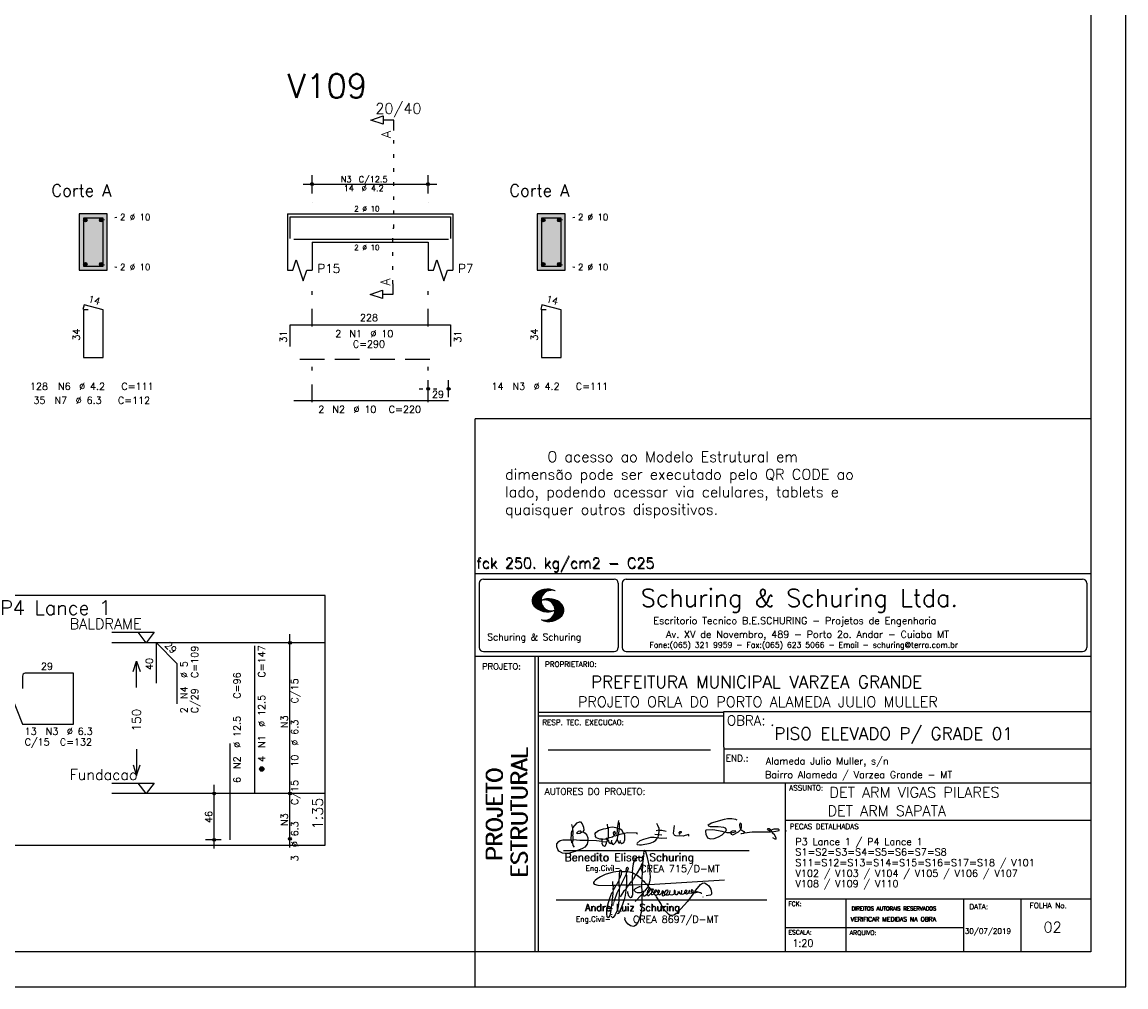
# Model space of a CAD drawing. Extents: x 0 to 84.1, y 0 to 59.4.
# Tile 5 of 7: x 52.7 to 84.1, y 0 to 27.4. Entities that reach past the tile are written whole.
import ezdxf

# ---------------------------------------------------------------- set-up
doc = ezdxf.new("R2010")
doc.units = 0
doc.header["$MEASUREMENT"] = 0
for name, pattern in [('ESTILO_TQS_0001', [1, 0.7, -0.3]), ('ESTILO_TQS_0002', [0.4, 0.1, -0.3]), ('ESTILO_TQS_0003', [1.5, 0.5, -0.4, 0.1, -0.5])]:
    doc.linetypes.add(name, pattern=pattern)
doc.layers.get('0').update_dxf_attribs({"linetype": 'CONTINUOUS'})
for name, color, linetype in [('1', 1, 'CONTINUOUS'), ('2', 2, 'CONTINUOUS'), ('3', 3, 'CONTINUOUS'), ('4', 4, 'CONTINUOUS'), ('6', 6, 'CONTINUOUS'), ('7', 7, 'CONTINUOUS'), ('9', 9, 'CONTINUOUS')]:
    doc.layers.add(name, color=color, linetype=linetype)
doc.styles.get("Standard").update_dxf_attribs({"font": 'ROMANS.SHX'})

# ---------------------------------------------------------------- blocks, each defined once
blk = doc.blocks.new('assinaturabenedito')
at = {"color": 162}
for points in [[(80.21, 160.29), (79.88, 160.45), (79.72, 161.68), (80.29, 161.77), (80.46, 162.01), (80.54, 163.49), (80.37, 163.74), (80.54, 164.8), (80.46, 166.12), (80.29, 166.36), (80.37, 167.51), (82.43, 169.81), (83.41, 170.39), (83.9, 170.39), (84.81, 169.48), (85.38, 167.84), (85.46, 166.36), (85.13, 165.71), (86.12, 164.97), (86.94, 163.98), (87.35, 162.83), (87.43, 161.68), (87.19, 161.52), (83.66, 161.52), (80.46, 161.77)], [(80.46, 167.68), (80.21, 167.84), (79.88, 169.07)], [(94.32, 162.18), (93.09, 162.18), (91.53, 162.83), (91.12, 163.41), (90.96, 164.8), (91.29, 165.38), (92.52, 166.2), (94.82, 167.1), (97.03, 167.43), (97.11, 162.92)], [(96.95, 167.51), (96.79, 169.24)], [(101.46, 167.43), (99.17, 167.76), (97.11, 167.51)], [(101.55, 163.82), (102.04, 164.31), (102.28, 166.78), (102.28, 167.1), (101.55, 167.19), (101.46, 167.51), (101.96, 170.06), (102.28, 169.81), (102.28, 167.27)], [(101.96, 170.06), (102.04, 170.96)], [(120.99, 164.31), (121.24, 166.12), (121.16, 167.19), (120.66, 168.66), (120.09, 169.57)], [(135.35, 163.57), (135.27, 164.23), (135.11, 164.31), (132.64, 163.57), (129.12, 163.74), (128.62, 163.9), (128.3, 164.15), (128.05, 164.89), (128.46, 168.66)], [(155.13, 165.22), (153.4, 165.22), (152.58, 165.54), (153.16, 166.78), (152.67, 167.35), (151.85, 167.68), (149.14, 168.01), (145.61, 168.01), (144.71, 168.34), (144.46, 168.91), (146.1, 169.9), (152.17, 171.62), (153.65, 171.87), (155.7, 171.87), (157.43, 171.62), (158.08, 171.29)], [(159.89, 166.69), (159.89, 167.1), (160.22, 167.51), (160.22, 168.91), (160.05, 169.48), (159.56, 169.65), (159.23, 168.99), (159.23, 168.42), (159.56, 167.27), (159.8, 167.19)], [(79.55, 161.85), (79.72, 164.8), (79.88, 165.87), (80.21, 166.28)], [(84.48, 165.54), (84.15, 165.87), (83.57, 165.87), (82.84, 165.71), (82.1, 165.05), (82.59, 164.8), (83.57, 164.97), (84.48, 165.54)], [(84.48, 165.54), (85.05, 165.63)], [(94.08, 161.03), (94.32, 162.18), (95.88, 162.34), (96.21, 162.59), (96.95, 162.67)], [(96.87, 161.77), (96.54, 161.77), (95.88, 162.26)], [(98.59, 160.54), (98.1, 159.96), (97.61, 160.37), (97.36, 161.44), (96.87, 161.6), (97.03, 162.75), (99.08, 163.33), (99.9, 163.9), (100.48, 163.74), (101.3, 164.07), (101.55, 163.9), (101.38, 162.01)], [(98.59, 160.54), (99.17, 159.71), (99.58, 159.63), (100.56, 160.62), (101.38, 161.93), (102.12, 160.29), (102.69, 160.78), (103.6, 160.12), (104.42, 160.54), (104.99, 161.85), (104.99, 163.9), (104.66, 164.97), (106.3, 165.3), (110.57, 165.22), (110.74, 164.97), (110.49, 164.56)], [(99.9, 163.9), (100.48, 164.8), (100.4, 165.63), (99.9, 165.79), (99.49, 165.22), (99.58, 164.23), (99.82, 164.15)], [(101.3, 164.07), (101.55, 167.1)], [(102.04, 164.31), (104.58, 164.97)], [(104.34, 164.97), (103.51, 166.36), (102.69, 166.94), (102.37, 166.94)], [(110.74, 160.29), (110.57, 159.96), (110.74, 159.63), (111.88, 159.39), (112.87, 159.39), (116.89, 160.21), (118.53, 160.86), (119.68, 161.6), (120.5, 162.83)], [(110.74, 160.29), (112.29, 161.44), (113.94, 162.18), (117.22, 163.08), (118.86, 163.16), (122.22, 162.59), (124.85, 162.83)], [(120.83, 164.15), (119.19, 164.39)], [(121.16, 166.36), (119.76, 166.04)], [(120.83, 164.15), (120.58, 163)], [(120.83, 164.15), (121.07, 164.31), (122.47, 164.23)], [(121.24, 166.2), (121.48, 166.36), (122.55, 166.36), (124.6, 165.87)], [(130.84, 164.8), (130.76, 165.22), (131.25, 165.79), (131.58, 165.71), (131.66, 165.3), (131.41, 164.97), (130.84, 164.8)], [(130.84, 164.8), (130.76, 164.48), (130.92, 164.23)], [(152.26, 165.38), (152.17, 165.54), (151.11, 165.79), (146.68, 166.53), (143.56, 166.36), (143.23, 166.2), (143.15, 165.79), (143.31, 164.56), (144.13, 162.83), (145.61, 162.26), (147.25, 162.51), (149.38, 163.33), (151.02, 164.23), (152.26, 165.38)], [(152.26, 165.38), (152.5, 165.54)], [(155.21, 165.05), (155.13, 165.3), (155.37, 165.71), (156.03, 166.04), (157.26, 166.2), (157.43, 165.87), (157.18, 165.54), (156.6, 165.3), (155.21, 165.05)], [(155.21, 165.05), (155.29, 164.48), (156.19, 164.23), (158.82, 165.63), (159.89, 166.69), (161.36, 165.79), (161.61, 165.3), (161.61, 165.13), (161.12, 164.89), (160.3, 164.64), (159.97, 164.72)], [(161.61, 165.13), (165.22, 165.63), (174, 165.63), (174.41, 165.71), (174.49, 166.28)], [(176.63, 162.1), (176.63, 162.75), (175.81, 164.15), (174.99, 164.97), (174.82, 165.63), (177.36, 166.04), (178.02, 166.28), (178.02, 166.53), (177.78, 166.86), (177.36, 166.94), (175.56, 166.94), (174.66, 166.61), (174.49, 166.36), (173.02, 166.2), (172.61, 166.69), (172.93, 167.19), (173.34, 167.19), (173.75, 166.86), (173.84, 166.45)], [(173.59, 165.63), (173.59, 166.12)], [(174.82, 165.63), (174.58, 165.71)], [(176.63, 162.1), (176.13, 162.1), (175.07, 162.75)], [(181.55, 165.95), (181.47, 166.12)], [(87.43, 161.36), (87.1, 159.8), (86.04, 158.4), (84.97, 157.66), (81.44, 156.27), (78.16, 155.28), (76.68, 155.28), (75.37, 155.53), (73.73, 156.51), (73.15, 157.25), (72.66, 158.56), (72.74, 159.96), (73.65, 161.11), (74.38, 161.52), (75.53, 161.77), (79.64, 161.77)], [(80.21, 160.29), (80.46, 161.6)], [(80.21, 160.29), (80.37, 159.22), (80.87, 158.32)], [(94.08, 161.03), (91.53, 161.36), (87.43, 161.52)], [(94.08, 161.03), (94.08, 160.86)], [(96.29, 160.7), (94.24, 160.86), (94.08, 160.21), (94.57, 159.14), (95.39, 158.89), (95.8, 159.22), (96.29, 160.29), (96.29, 160.7)], [(96.29, 160.7), (96.87, 161.52)], [(98.59, 160.54), (98.76, 161.6)], [(102.78, 160.78), (102.86, 161.52)], [(176.63, 162.1), (176.63, 162.1)]]:
    blk.add_lwpolyline(points, dxfattribs=at)
blk = doc.blocks.new('assinaturanadre')
at = {"color": 162}
for points in [[(-225.87, 15.1), (-225.95, 13.46), (-226.28, 11.98), (-226.61, 11.73), (-227.59, 9.51), (-230.47, 4.42), (-229.32, 3.44), (-229.07, 3.44), (-227.43, 1.88), (-226.69, 1.63), (-226.61, 0.81), (-226.86, -2.47), (-226.77, -7.81), (-226.53, -8.71), (-226.86, -9.37), (-226.61, -10.68), (-226.69, -17.25), (-227.1, -21.27), (-227.76, -23.82), (-228.83, -27.19), (-229.56, -28.58), (-230.71, -29.9), (-231.53, -30.47), (-232.52, -30.72), (-234.41, -30.31), (-235.88, -29.24), (-237.44, -27.27), (-238.1, -25.79)], [(-225.3, 18.87), (-225.71, 15.34), (-225.87, 15.1), (-226.28, 15.26), (-226.36, 15.59), (-227.18, 16), (-229.07, 16), (-230.71, 15.18), (-231.94, 13.7), (-232.6, 11.73), (-233.01, 8.69), (-233.17, 5.9), (-233.01, 5.41), (-233.26, 2.62), (-233.26, 1.06), (-233.09, 0.65), (-233.34, -0.09), (-233.17, -0.67), (-233.17, -2.55), (-233.67, -2.8), (-235.23, -2.8), (-235.14, -2.23), (-233.42, -0.17)], [(-225.3, 18.87), (-225.46, 18.87), (-225.54, 18.46)], [(-225.3, 18.87), (-225.22, 19.04)], [(-221.69, -2.31), (-221.03, 0.57), (-220.87, 2.86), (-221.52, 9.6), (-222.84, 15.92), (-223.98, 19.86), (-224.56, 20.6), (-224.89, 20.68), (-225.22, 20.19), (-225.22, 19.53)], [(-237.2, 6.72), (-237.03, 8.78), (-236.78, 9.27), (-236.46, 9.43), (-236.13, 9.27), (-235.96, 8.53), (-236.29, 7.05), (-236.62, 6.39), (-236.87, 6.31)], [(-226.28, 11.98), (-226.12, 11.9), (-226.12, 10.83), (-226.69, 1.71)], [(-240.48, 6.64), (-245.98, 6.07), (-251.39, 4.42), (-254.59, 2.95), (-256.81, 1.55), (-258.37, 0.4), (-259.02, -0.26), (-259.43, -1.08), (-259.35, -1.49), (-258.86, -2.06), (-256.4, -2.8), (-246.55, -3.05), (-246.22, -2.8), (-246.39, -0.34)], [(-242.2, 0.15), (-243.19, -1.16), (-244.01, -2.97), (-246.22, -2.97)], [(-237.2, 6.72), (-236.95, 6.23), (-237.2, 4.67), (-237.61, 4.26), (-241.05, -2.97), (-241.95, -3.05), (-242.12, 0.81), (-241.95, 1.47), (-241.46, 1.88), (-240.4, 4.59), (-240.23, 6.56), (-237.36, 6.56), (-237.2, 6.72)], [(-241.87, 6.48), (-242.12, 4.51), (-242.04, 1.47)], [(-240.48, 6.64), (-240.48, 6.97), (-241.05, 7.38), (-241.63, 7.22), (-241.79, 6.64)], [(-237.28, 4.51), (-237.03, 4.1), (-237.11, -2.72), (-237.36, -2.88), (-240.89, -2.88)], [(-240.48, 6.64), (-240.31, 6.64)], [(-236.54, 6.48), (-234.98, 6.31), (-233.26, 5.82)], [(-233.01, 5.41), (-232.68, 5.49), (-230.63, 4.34), (-232.35, 1.55), (-233.01, 0.89)], [(-230.47, 4.42), (-230.47, 4.42)], [(-226.61, 0.81), (-226.36, 0.81), (-225.22, -0.17), (-224.97, -0.67), (-223.74, -1.9), (-223.66, -2.39), (-226.77, -2.55)], [(-221.69, -2.31), (-170.73, 0.81)], [(-246.14, -3.05), (-246.22, -5.76), (-246.06, -6), (-246.39, -7.4), (-246.3, -8.47), (-246.88, -14.54), (-247.62, -19.96), (-248.44, -23.33), (-249.18, -24.72), (-249.5, -24.89), (-250.08, -24.31), (-250.41, -21.93), (-250.41, -19.88), (-250, -16.76), (-248.44, -11.5), (-246.88, -7.97), (-246.47, -7.65)], [(-241.87, -4.11), (-242.12, -5.76), (-241.95, -6), (-241.95, -7.73), (-242.2, -13.15), (-242.78, -17.42), (-243.43, -19.96), (-244.74, -22.83), (-246.14, -24.72), (-246.47, -24.89), (-246.8, -24.72), (-247.21, -23.66)], [(-244.33, -3.05), (-245.32, -5.02), (-245.98, -5.84)], [(-242.12, -5.67), (-242.45, -6), (-243.51, -8.3), (-245.65, -13.97)], [(-242.04, -2.88), (-243.92, -2.97)], [(-237.11, -2.97), (-237.28, -3.87), (-237.28, -4.53), (-237.11, -4.69), (-237.61, -5.76), (-237.44, -6.25), (-238.02, -9.78), (-238.59, -12.57), (-239.66, -15.94), (-241.79, -20.78), (-242.61, -21.85), (-243.27, -22.1)], [(-241.13, -2.97), (-241.54, -3.95), (-241.87, -4.11), (-241.95, -3.13)], [(-237.61, -5.76), (-239, -7.15), (-241.38, -10.6)], [(-235.31, -2.64), (-235.8, -2.97), (-237.11, -2.88)], [(-235.88, -2.97), (-236.13, -3.62), (-237.03, -4.61)], [(-233.09, -2.8), (-233.01, -9.29), (-233.17, -9.94), (-233.91, -11.18), (-234.32, -11.26), (-234.9, -11.01), (-235.39, -10.27), (-236.13, -8.06), (-236.21, -7.15)], [(-226.86, -2.55), (-233.17, -2.72)], [(-226.77, -7.56), (-227.84, -7.89), (-229.65, -7.89), (-230.71, -7.48), (-231.7, -6.66), (-231.78, -6), (-230.96, -5.1), (-228.25, -3.79), (-227.68, -3.79)], [(-222.43, -3.29), (-222.43, -3.7), (-224.97, -6.82), (-226.61, -7.4)], [(-225.05, -6.91), (-226.04, -8.55), (-225.87, -8.79), (-225.95, -9.7), (-225.54, -10.03), (-224.97, -10.03), (-223.16, -8.96)], [(-221.69, -2.31), (-223.57, -2.39)], [(-221.36, -4.85), (-222.18, -5.35), (-222.34, -6.09), (-222.75, -6.66), (-223.08, -7.97), (-223.08, -8.88), (-222.67, -9.78), (-222.34, -9.86), (-222.01, -9.78), (-220.54, -8.47)], [(-221.19, -5.1), (-221.28, -6.09), (-221.6, -6.74), (-222.43, -8.06), (-222.92, -8.38)], [(-221.85, -2.39), (-222.43, -3.29), (-222.84, -2.88), (-222.84, -2.55)], [(-222.43, -3.7), (-221.44, -4.36), (-221.36, -4.94), (-220.78, -5.18), (-220.29, -5.92), (-219.96, -6), (-219.47, -5.35), (-219.14, -5.26), (-218.98, -5.51), (-219.39, -6.5), (-219.96, -6.99), (-220.21, -7.56), (-220.46, -8.47), (-220.05, -9.04), (-219.55, -9.12), (-218.4, -8.55), (-217.91, -9.37), (-217.34, -9.7), (-216.02, -9.12), (-215.7, -8.71), (-215.04, -9.04), (-214.3, -9.04), (-212.99, -7.81), (-212.91, -7.07), (-212.66, -6.58), (-212.41, -6.58), (-212.17, -6.91), (-212.33, -7.81), (-212.58, -8.14), (-212.99, -7.97)], [(-219.96, -6), (-219.8, -6.74)], [(-219.8, -6.82), (-219.88, -7.07)], [(-219.8, -6.91), (-218.57, -7.89), (-218.32, -7.73), (-217.58, -6.17), (-217.26, -5.84), (-216.93, -6), (-216.85, -6.82), (-217.58, -7.81), (-218.4, -8.22), (-218.49, -7.97)], [(-190.51, -6.82), (-189.52, -7.32), (-189.77, -7.81), (-190.42, -8.06), (-191.57, -7.97), (-195.76, -13.72), (-200.19, -18.89), (-203.31, -21.93), (-205.03, -23), (-206.1, -23.33), (-207.49, -23.25), (-208.48, -22.67), (-210.94, -20.21), (-212.58, -17.66), (-213.81, -15.2), (-216.85, -10.6), (-217.17, -9.78)], [(-215.53, -8.3), (-215.86, -7.73), (-215.86, -6.82), (-215.45, -6), (-215.2, -6), (-214.96, -6.33), (-214.88, -7.23), (-215.53, -8.3)], [(-212.66, -8.14), (-212.99, -9.37), (-212.91, -9.78), (-212.25, -10.03), (-211.18, -9.53), (-210.94, -9.29), (-211.27, -8.63), (-211.27, -8.06), (-210.86, -7.23), (-210.03, -6.09), (-209.3, -6), (-209.05, -7.15), (-209.54, -8.14), (-210.36, -9.12), (-210.2, -9.37), (-208.72, -9.21), (-207.9, -8.63), (-207.41, -6.82), (-207.49, -6.41)], [(-212.66, -6.58), (-212.91, -6.33)], [(-204.54, -8.14), (-204.04, -7.81), (-203.96, -6.99), (-204.37, -6.41), (-204.78, -6.41), (-204.87, -7.73), (-204.54, -8.14)], [(-202.24, -7.15), (-202.08, -8.06), (-202.98, -9.29), (-203.47, -9.29), (-204.45, -8.63)], [(-201.42, -7.07), (-201.5, -7.48), (-201.25, -8.22), (-200.6, -8.71), (-200.02, -8.71)], [(-201.09, -6.5), (-201.09, -6.5)], [(-196.33, -7.48), (-197.23, -8.3), (-198.14, -8.71), (-199.2, -9.04), (-199.78, -8.96), (-199.94, -8.63), (-199.53, -7.07), (-199.53, -6.25)], [(-196.33, -7.48), (-196.09, -6.82), (-196.17, -6.41), (-196.99, -6.17), (-197.56, -6.82), (-197.73, -7.32), (-197.73, -7.81), (-197.48, -8.22)], [(-194.77, -7.23), (-194.28, -6.74), (-194.28, -6.41), (-194.77, -6.74), (-194.77, -7.23)], [(-194.77, -7.23), (-194.77, -7.97), (-194.61, -8.06), (-193.13, -8.14), (-192.15, -7.81), (-191.74, -7.97)], [(-192.06, -7.73), (-191.74, -7.07), (-191.98, -6.5), (-192.64, -6), (-193.13, -6), (-193.3, -7.07), (-192.64, -7.81)], [(-190.51, -6.82), (-191.33, -7.89)], [(-190.51, -6.82), (-190.18, -6.17), (-187.06, -2.39), (-185.58, -1.41), (-184.35, -1.24), (-182.46, -2.23), (-181.32, -3.21), (-179.92, -5.59), (-179.43, -7.65), (-179.59, -8.79), (-180.25, -9.62), (-183.04, -10.03)], [(-189.44, -7.23), (-189.11, -6.99), (-188.78, -7.32)], [(-189.44, -7.23), (-189.19, -7.56), (-188.7, -7.4), (-187.39, -7.81), (-186.73, -7.81), (-186.48, -8.14), (-186.07, -8.22)], [(-245.81, -14.54), (-245.89, -15.03)], [(-226.86, -9.29), (-231.21, -13.8)], [(-226.04, -8.47), (-226.45, -8.63)], [(-218.4, -8.22), (-218.4, -8.47)], [(-215.53, -8.3), (-215.53, -8.63)], [(-210.36, -9.12), (-210.86, -9.21)], [(-204.54, -8.14), (-204.54, -8.55), (-205.28, -9.12), (-206.26, -9.45), (-207.49, -9.29), (-207.9, -8.79)], [(-194.77, -7.89), (-195.84, -8.71), (-196.5, -8.79), (-197.15, -8.38)], [(-185.42, -10.77), (-185.17, -10.77)], [(-247.29, -22.34), (-247.29, -22.92)], [(-246.8, -18.57), (-246.88, -19.06)], [(-246.39, -16.43), (-246.39, -16.84)], [(-246.06, -15.36), (-246.22, -16.1)], [(-238.43, -24.64), (-238.43, -24.81)], [(-238.26, -25.22), (-238.18, -25.46)]]:
    blk.add_lwpolyline(points, dxfattribs=at)

msp = doc.modelspace()

# ---------------------------------------------------------------- linework, layer by layer
at = {"layer": '1', "linetype": 'ESTILO_TQS_0002'}
for p, q in [((63.285, 21.571), (63.285, 24.341)), ((54.965, 21.796), (55.41, 21.881)), ((67.985, 21.796), (68.43, 21.881)), ((63.26, 19.986), (63.26, 21.571)), ((63.26, 21.571), (63.285, 21.571)), ((54.965, 20.546), (55.41, 20.461)), ((67.985, 20.546), (68.43, 20.461)), ((64.01, 17.001), (65.09, 17.001))]:
    msp.add_line(p, q, dxfattribs=at)
at = {"layer": '1', "linetype": 'ESTILO_TQS_0001'}
msp.add_line((60.61, 17.846), (64.61, 17.846), dxfattribs=at)
at = {"layer": '1', "linetype": 'Continuous'}
for points in [[(48.505, 4.03), (61.33, 4.03), (61.33, 11.13), (48.505, 11.13), (48.505, 4.03)], [(55.27, 10.08), (56.47, 10.08), (56.245, 9.78), (56.02, 10.08)], [(61.33, 9.78), (55.27, 9.78)], [(55.27, 5.795), (56.47, 5.795), (56.245, 5.495), (56.02, 5.795)], [(61.33, 5.495), (55.27, 5.495)]]:
    msp.add_lwpolyline(points, dxfattribs=at)
for centre in [(54.515, 21.796), (54.965, 21.796), (67.535, 21.796), (67.985, 21.796), (54.515, 20.546), (54.965, 20.546), (67.535, 20.546), (67.985, 20.546)]:
    msp.add_circle(centre, 0.05, dxfattribs=at)
at = {"layer": '2', "linetype": 'Continuous'}
for p, q in [((84.1, 0), (84.1, 59.4)), ((60.96, 22.551), (60.96, 23.071)), ((64.26, 22.551), (64.26, 23.071)), ((60.71, 22.821), (64.51, 22.821)), ((60.96, 22.301), (60.96, 22.301)), ((64.26, 22.301), (64.26, 22.301)), ((55.14, 21.971), (54.34, 21.971)), ((54.34, 21.971), (54.34, 20.371)), ((55.14, 20.371), (55.14, 21.971)), ((60.26, 21.971), (60.26, 21.171)), ((60.26, 21.971), (60.96, 21.971)), ((60.96, 21.971), (64.26, 21.971)), ((64.26, 21.971), (64.96, 21.971)), ((64.96, 21.971), (64.96, 21.171)), ((68.16, 21.971), (67.36, 21.971)), ((67.36, 21.971), (67.36, 20.371)), ((68.16, 20.371), (68.16, 21.971)), ((60.26, 21.171), (60.26, 20.371)), ((60.96, 21.171), (64.26, 21.171)), ((60.96, 21.171), (60.96, 20.371)), ((64.26, 21.171), (64.26, 20.371)), ((64.96, 21.171), (64.96, 20.371)), ((54.34, 20.371), (55.14, 20.371)), ((67.36, 20.371), (68.16, 20.371)), ((64.26, 16.761), (64.26, 17.251)), ((64.84, 16.761), (64.84, 17.251)), ((64.26, 16.661), (64.26, 16.661)), ((64.84, 16.661), (64.84, 16.661)), ((65.6, 1), (65.6, 16.152)), ((83.1, 16.152), (65.6, 16.152)), ((65.6, 11.755), (83.1, 11.755)), ((65.6, 1), (65.6, 11.755)), ((65.716, 11.477), (65.716, 9.648)), ((65.832, 11.594), (69.549, 11.594)), ((67.222, 10.958), (67.564, 11.3)), ((67.224, 10.946), (67.581, 11.303)), ((67.227, 10.934), (67.596, 11.304)), ((67.229, 10.922), (67.612, 11.306)), ((67.232, 10.911), (67.627, 11.306)), ((67.236, 10.901), (67.642, 11.307)), ((67.24, 10.891), (67.656, 11.307)), ((67.244, 10.88), (67.669, 11.306)), ((67.609, 11.231), (67.683, 11.306)), ((67.638, 11.247), (67.696, 11.304)), ((67.663, 11.257), (67.708, 11.303)), ((67.682, 11.262), (67.721, 11.301)), ((67.702, 11.269), (67.733, 11.299)), ((69.665, 11.477), (69.665, 9.648)), ((69.779, 11.477), (69.779, 9.648)), ((69.895, 11.594), (82.868, 11.594)), ((82.984, 11.477), (82.984, 9.648)), ((67.222, 10.972), (67.546, 11.296)), ((67.222, 10.986), (67.528, 11.292)), ((67.222, 11), (67.508, 11.286)), ((67.224, 11.017), (67.488, 11.281)), ((67.227, 11.033), (67.465, 11.272)), ((67.232, 11.053), (67.439, 11.26)), ((67.239, 11.074), (67.411, 11.245)), ((67.249, 10.871), (67.521, 11.143)), ((67.253, 11.102), (67.374, 11.223)), ((67.254, 10.862), (67.502, 11.111)), ((67.259, 10.853), (67.492, 11.086)), ((67.264, 10.844), (67.484, 11.064)), ((67.271, 10.837), (67.48, 11.046)), ((67.277, 10.829), (67.476, 11.028)), ((67.284, 10.822), (67.474, 11.012)), ((67.291, 10.814), (67.473, 10.997)), ((67.531, 10.999), (67.546, 11.013)), ((67.549, 11.002), (67.565, 11.018)), ((67.563, 11.002), (67.585, 11.024)), ((67.578, 11.002), (67.602, 11.027)), ((67.592, 11.003), (67.619, 11.03)), ((67.605, 11.001), (67.635, 11.032)), ((67.617, 11), (67.652, 11.034)), ((67.63, 10.998), (67.666, 11.034)), ((67.641, 10.995), (67.681, 11.035)), ((67.652, 10.992), (67.696, 11.035)), ((67.664, 10.99), (67.709, 11.035)), ((67.675, 10.986), (67.723, 11.035)), ((67.684, 10.982), (67.736, 11.034)), ((67.694, 10.978), (67.748, 11.032)), ((67.705, 10.974), (67.762, 11.031)), ((67.714, 10.969), (67.774, 11.029)), ((67.718, 11.27), (67.745, 11.297)), ((67.722, 10.963), (67.785, 11.026)), ((67.732, 10.959), (67.798, 11.024)), ((67.734, 11.272), (67.757, 11.295)), ((67.74, 10.953), (67.809, 11.021)), ((67.749, 10.948), (67.82, 11.018)), ((67.75, 11.274), (67.769, 11.292)), ((67.756, 10.941), (67.831, 11.015)), ((67.765, 10.935), (67.842, 11.012)), ((67.772, 10.928), (67.852, 11.008)), ((67.78, 10.922), (67.863, 11.005)), ((67.786, 10.914), (67.873, 11.001)), ((67.794, 10.908), (67.883, 10.997)), ((67.8, 10.899), (67.893, 10.992)), ((67.807, 10.892), (67.902, 10.988)), ((67.297, 10.807), (67.47, 10.981)), ((67.305, 10.8), (67.473, 10.969)), ((67.312, 10.793), (67.474, 10.955)), ((67.319, 10.786), (67.475, 10.942)), ((67.327, 10.78), (67.478, 10.931)), ((67.334, 10.773), (67.48, 10.919)), ((67.342, 10.767), (67.483, 10.907)), ((67.35, 10.761), (67.486, 10.896)), ((67.358, 10.755), (67.49, 10.886)), ((67.367, 10.749), (67.493, 10.876)), ((67.375, 10.743), (67.497, 10.865)), ((67.383, 10.737), (67.502, 10.856)), ((67.392, 10.732), (67.507, 10.847)), ((67.401, 10.727), (67.512, 10.838)), ((67.41, 10.721), (67.517, 10.829)), ((67.419, 10.717), (67.523, 10.82)), ((67.429, 10.712), (67.529, 10.812)), ((67.438, 10.707), (67.535, 10.804)), ((67.448, 10.703), (67.541, 10.796)), ((67.458, 10.699), (67.548, 10.789)), ((67.468, 10.695), (67.555, 10.781)), ((67.478, 10.69), (67.562, 10.774)), ((67.488, 10.687), (67.569, 10.767)), ((67.499, 10.683), (67.576, 10.761)), ((67.51, 10.68), (67.584, 10.755)), ((67.521, 10.677), (67.592, 10.748)), ((67.532, 10.674), (67.6, 10.742)), ((67.544, 10.671), (67.609, 10.737)), ((67.555, 10.669), (67.618, 10.732)), ((67.567, 10.667), (67.627, 10.727)), ((67.58, 10.665), (67.636, 10.722)), ((67.592, 10.663), (67.646, 10.718)), ((67.605, 10.662), (67.656, 10.713)), ((67.618, 10.661), (67.666, 10.709)), ((67.632, 10.66), (67.677, 10.706)), ((67.645, 10.66), (67.688, 10.703)), ((67.66, 10.66), (67.699, 10.7)), ((67.671, 10.389), (68.096, 10.814)), ((67.674, 10.661), (67.711, 10.697)), ((67.685, 10.389), (68.101, 10.805)), ((67.691, 10.662), (67.724, 10.695)), ((67.699, 10.389), (68.105, 10.795)), ((67.708, 10.664), (67.738, 10.693)), ((67.714, 10.389), (68.108, 10.783)), ((67.725, 10.666), (67.751, 10.691)), ((67.729, 10.39), (68.111, 10.772)), ((67.742, 10.669), (67.766, 10.693)), ((67.744, 10.391), (68.114, 10.761)), ((67.76, 10.673), (67.78, 10.693)), ((67.761, 10.394), (68.116, 10.749)), ((67.777, 10.396), (68.117, 10.736)), ((67.78, 10.678), (67.794, 10.692)), ((67.794, 10.692), (67.797, 10.694)), ((67.795, 10.4), (68.119, 10.724)), ((67.798, 10.683), (67.811, 10.696)), ((67.812, 10.883), (67.912, 10.984)), ((67.813, 10.404), (68.119, 10.709)), ((67.817, 10.69), (67.825, 10.698)), ((67.818, 10.875), (67.922, 10.979)), ((67.822, 10.554), (68.091, 10.823)), ((67.824, 10.867), (67.93, 10.973)), ((67.829, 10.858), (67.94, 10.969)), ((67.833, 10.696), (67.84, 10.702)), ((67.833, 10.409), (68.118, 10.695)), ((67.834, 10.848), (67.949, 10.963)), ((67.838, 10.839), (67.957, 10.958)), ((67.841, 10.587), (68.087, 10.833)), ((67.843, 10.83), (67.966, 10.952)), ((67.848, 10.818), (67.976, 10.945)), ((67.849, 10.609), (68.082, 10.842)), ((67.852, 10.807), (67.985, 10.939)), ((67.853, 10.416), (68.118, 10.68)), ((67.856, 10.795), (67.994, 10.932)), ((67.857, 10.631), (68.075, 10.849)), ((67.86, 10.781), (68.003, 10.924)), ((67.861, 10.649), (68.07, 10.859)), ((67.863, 10.769), (68.012, 10.918)), ((67.865, 10.754), (68.021, 10.909)), ((67.865, 10.668), (68.064, 10.866)), ((67.866, 10.74), (68.029, 10.903)), ((67.866, 10.683), (68.058, 10.874)), ((67.867, 10.698), (68.05, 10.881)), ((67.868, 10.726), (68.037, 10.895)), ((67.868, 10.712), (68.044, 10.888)), ((67.55, 10.41), (67.563, 10.422)), ((67.561, 10.407), (67.576, 10.421)), ((67.573, 10.404), (67.59, 10.421)), ((67.584, 10.401), (67.606, 10.423)), ((67.596, 10.398), (67.622, 10.425)), ((67.608, 10.396), (67.64, 10.428)), ((67.62, 10.394), (67.659, 10.433)), ((67.632, 10.392), (67.68, 10.44)), ((67.645, 10.391), (67.704, 10.45)), ((67.658, 10.39), (67.737, 10.469)), ((67.876, 10.425), (68.113, 10.662)), ((67.901, 10.435), (68.11, 10.644)), ((67.93, 10.45), (68.102, 10.622)), ((67.966, 10.472), (68.089, 10.595)), ((68.045, 10.537), (68.058, 10.549)), ((60.33, 5.245), (60.33, 10.03)), ((60.33, 9.78), (60.33, 9.78)), ((65.832, 9.532), (69.549, 9.532)), ((69.895, 9.532), (82.868, 9.532)), ((65.6, 9.4), (83.1, 9.4)), ((67.3, 5.8), (67.3, 9.4)), ((67.4, 5.8), (67.4, 9.4)), ((83.1, 9.4), (83.1, 1)), ((72.669, 7.8), (67.4, 7.8)), ((72.669, 7.7), (67.4, 7.7)), ((83.1, 7.815), (72.656, 7.815)), ((72.669, 6.816), (72.669, 7.815)), ((67.67, 6.739), (72.289, 6.739)), ((72.669, 6.816), (72.669, 5.8)), ((72.669, 6.765), (83.1, 6.765)), ((58.18, 3.93), (58.18, 5.745)), ((60.33, 3.959), (60.33, 5.745)), ((67.3, 1), (67.3, 5.8)), ((67.4, 1), (67.4, 5.8)), ((67.4, 5.8), (83.1, 5.8)), ((74.421, 4.8), (74.421, 5.8)), ((58.38, 5.495), (57.93, 5.495)), ((58.63, 5.495), (58.63, 5.495)), ((60.33, 5.495), (60.33, 5.495)), ((60.33, 5.495), (60.33, 5.495)), ((74.421, 1), (74.421, 4.8)), ((74.421, 4.742), (83.1, 4.742)), ((58.38, 4.18), (57.93, 4.18)), ((58.63, 4.18), (58.63, 4.18)), ((60.33, 4.209), (60.33, 4.209)), ((68.111, 3.88), (73.39, 3.88)), ((67.898, 2.48), (73.894, 2.48)), ((74.421, 2.506), (83.1, 2.506)), ((76.147, 1), (76.147, 2.506)), ((79.496, 1), (79.496, 2.506)), ((81.121, 1), (81.121, 2.506)), ((74.421, 1.692), (79.496, 1.692)), ((65.6, 0), (65.6, 1)), ((83.1, 1), (65.6, 1)), ((0, 0), (84.1, 0))]:
    msp.add_line(p, q, dxfattribs=at)
at = {"layer": '2', "linetype": 'ESTILO_TQS_0003'}
for p, q in [((60.96, 18.773), (60.96, 19.871)), ((64.26, 18.773), (64.26, 19.871)), ((60.96, 16.623), (60.96, 17.969)), ((64.26, 16.623), (64.26, 17.969))]:
    msp.add_line(p, q, dxfattribs=at)
at = {"layer": '2', "linetype": 'Continuous'}
for points in [[(83.1, 1), (2.5, 1), (2.5, 58.4), (83.1, 58.4), (83.1, 1)], [(63.285, 24.341), (63.285, 24.641), (62.985, 24.641), (62.985, 24.521), (62.635, 24.641), (62.985, 24.761), (62.985, 24.641)], [(60.26, 20.371), (60.41, 20.371), (60.51, 20.671), (60.71, 20.071), (60.81, 20.371), (60.96, 20.371)], [(64.26, 20.371), (64.41, 20.371), (64.51, 20.671), (64.71, 20.071), (64.81, 20.371), (64.96, 20.371)], [(63.26, 19.986), (63.26, 19.686), (62.96, 19.686), (62.96, 19.566), (62.61, 19.686), (62.96, 19.806), (62.96, 19.686)], [(55.87, 8.962), (55.97, 9.262), (56.07, 8.962)], [(55.97, 8.512), (55.97, 9.262)], [(55.97, 6.762), (55.97, 6.012)], [(55.87, 6.312), (55.97, 6.012), (56.07, 6.312)]]:
    msp.add_lwpolyline(points, dxfattribs=at)
for centre, radius in [((60.96, 22.821), 0.0416), ((60.96, 22.821), 0.0208), ((64.26, 22.821), 0.0416), ((64.26, 22.821), 0.0208), ((64.26, 17.001), 0.04), ((64.26, 17.001), 0.02), ((64.84, 17.001), 0.04), ((64.84, 17.001), 0.02), ((60.33, 9.78), 0.0416), ((60.33, 9.78), 0.0208), ((58.18, 5.495), 0.04), ((58.18, 5.495), 0.02), ((60.33, 5.495), 0.0416), ((60.33, 5.495), 0.0416), ((60.33, 5.495), 0.0208), ((60.33, 5.495), 0.0208), ((58.18, 4.18), 0.04), ((58.18, 4.18), 0.02), ((60.33, 4.209), 0.0416), ((60.33, 4.209), 0.0208)]:
    msp.add_circle(centre, radius, dxfattribs=at)
for centre, radius, start, end in [((65.832, 11.477), 0.117, 90, 180), ((67.648, 10.815), 0.492, 63.3933, 138.9091), ((69.549, 11.477), 0.117, 0, 90), ((69.895, 11.477), 0.117, 90, 180), ((82.868, 11.477), 0.117, 0, 90), ((67.465, 10.982), 0.244, 140.2294, 231.8951), ((67.763, 10.983), 0.291, 68.8515, 291.1485), ((67.692, 10.544), 0.492, 41.0909, 116.6067), ((67.577, 10.712), 0.291, 248.8515, 111.1485), ((67.648, 11.151), 0.492, 218.2298, 296.6067), ((67.875, 10.711), 0.244, 308.1049, 39.7706), ((67.692, 10.88), 0.492, 243.3933, 321.7702), ((65.832, 9.648), 0.117, 180, 270), ((69.549, 9.648), 0.117, 270, 0), ((69.895, 9.648), 0.117, 180, 270), ((82.868, 9.648), 0.117, 270, 0)]:
    msp.add_arc(centre, radius, start, end, dxfattribs=at)
at = {"layer": '3', "linetype": 'Continuous'}
for p, q in [((59.468, 6.186), (59.539, 6.256)), ((59.468, 6.203), (59.521, 6.256)), ((59.472, 6.172), (59.553, 6.253)), ((59.478, 6.16), (59.564, 6.247)), ((59.486, 6.15), (59.574, 6.239)), ((59.496, 6.142), (59.582, 6.229)), ((59.507, 6.136), (59.588, 6.217)), ((59.521, 6.133), (59.592, 6.203)), ((59.539, 6.133), (59.592, 6.186))]:
    msp.add_line(p, q, dxfattribs=at)
msp.add_circle((59.53, 6.194), 0.0625, dxfattribs=at)
at = {"layer": '4', "linetype": 'Continuous'}
for p, q in [((60.34, 21.271), (60.34, 21.891)), ((60.34, 21.891), (64.9, 21.891)), ((64.9, 21.891), (64.9, 21.271)), ((60.44, 21.251), (64.84, 21.251))]:
    msp.add_line(p, q, dxfattribs=at)
for points in [[(54.46, 21.851), (54.46, 20.491), (55.02, 20.491), (55.02, 21.851), (54.46, 21.851)], [(67.48, 21.851), (67.48, 20.491), (68.04, 20.491), (68.04, 21.851), (67.48, 21.851)]]:
    msp.add_lwpolyline(points, dxfattribs=at)
at = {"layer": '6', "linetype": 'Continuous'}
for p, q in [((54.478, 19.391), (54.443, 19.255)), ((54.6, 19.251), (54.46, 19.251)), ((54.46, 19.251), (54.46, 17.891)), ((55.02, 19.251), (54.478, 19.391)), ((55.02, 17.891), (55.02, 19.251)), ((67.498, 19.391), (67.463, 19.255)), ((67.62, 19.251), (67.48, 19.251)), ((67.48, 19.251), (67.48, 17.891)), ((68.04, 19.251), (67.498, 19.391)), ((68.04, 17.891), (68.04, 19.251)), ((60.34, 18.201), (60.34, 18.821)), ((60.34, 18.821), (64.9, 18.821)), ((64.9, 18.821), (64.9, 18.201)), ((54.46, 17.891), (55.02, 17.891)), ((67.48, 17.891), (68.04, 17.891)), ((60.44, 16.671), (64.84, 16.671)), ((56.534, 8.637), (56.534, 9.78)), ((56.534, 9.78), (57.12, 9.194)), ((59.33, 5.495), (59.33, 9.694)), ((57.12, 9.194), (57.12, 8.051)), ((52.727, 8.836), (52.727, 8.486)), ((54.178, 8.915), (52.806, 8.915)), ((54.178, 7.465), (54.178, 8.915)), ((52.227, 8.742), (52.727, 7.465)), ((52.727, 7.465), (54.178, 7.465)), ((58.63, 4.18), (58.63, 6.923))]:
    msp.add_line(p, q, dxfattribs=at)
msp.add_arc((52.806, 8.836), 0.0788, 90, 180, dxfattribs=at)
at = {"layer": '9', "linetype": 'Continuous'}
for points in [[(55.14, 20.371), (55.14, 21.971), (54.34, 21.971)], [(55.14, 20.371), (54.34, 21.971), (54.34, 20.371)], [(68.16, 20.371), (68.16, 21.971), (67.36, 21.971)], [(68.16, 20.371), (67.36, 21.971), (67.36, 20.371)], [(54.565, 21.796), (54.49, 21.839), (54.468, 21.813)], [(54.565, 21.796), (54.468, 21.813), (54.468, 21.779)], [(54.565, 21.796), (54.468, 21.779), (54.49, 21.753)], [(54.565, 21.796), (54.524, 21.845), (54.49, 21.839)], [(54.565, 21.796), (54.49, 21.753), (54.524, 21.747)], [(54.565, 21.796), (54.553, 21.828), (54.524, 21.845)], [(54.565, 21.796), (54.524, 21.747), (54.553, 21.764)], [(54.565, 21.796), (54.553, 21.764), (54.565, 21.796)], [(55.015, 21.796), (54.94, 21.839), (54.918, 21.813)], [(55.015, 21.796), (54.918, 21.813), (54.918, 21.779)], [(55.015, 21.796), (54.918, 21.779), (54.94, 21.753)], [(55.015, 21.796), (54.974, 21.845), (54.94, 21.839)], [(55.015, 21.796), (54.94, 21.753), (54.974, 21.747)], [(55.015, 21.796), (55.003, 21.828), (54.974, 21.845)], [(55.015, 21.796), (54.974, 21.747), (55.003, 21.764)], [(55.015, 21.796), (55.003, 21.764), (55.015, 21.796)], [(67.585, 21.796), (67.51, 21.839), (67.488, 21.813)], [(67.585, 21.796), (67.488, 21.813), (67.488, 21.779)], [(67.585, 21.796), (67.488, 21.779), (67.51, 21.753)], [(67.585, 21.796), (67.544, 21.845), (67.51, 21.839)], [(67.585, 21.796), (67.51, 21.753), (67.544, 21.747)], [(67.585, 21.796), (67.573, 21.828), (67.544, 21.845)], [(67.585, 21.796), (67.544, 21.747), (67.573, 21.764)], [(67.585, 21.796), (67.573, 21.764), (67.585, 21.796)], [(68.035, 21.796), (67.96, 21.839), (67.938, 21.813)], [(68.035, 21.796), (67.938, 21.813), (67.938, 21.779)], [(68.035, 21.796), (67.938, 21.779), (67.96, 21.753)], [(68.035, 21.796), (67.994, 21.845), (67.96, 21.839)], [(68.035, 21.796), (67.96, 21.753), (67.994, 21.747)], [(68.035, 21.796), (68.023, 21.828), (67.994, 21.845)], [(68.035, 21.796), (67.994, 21.747), (68.023, 21.764)], [(68.035, 21.796), (68.023, 21.764), (68.035, 21.796)], [(54.565, 20.546), (54.49, 20.589), (54.468, 20.563)], [(54.565, 20.546), (54.468, 20.563), (54.468, 20.529)], [(54.565, 20.546), (54.468, 20.529), (54.49, 20.503)], [(54.565, 20.546), (54.524, 20.595), (54.49, 20.589)], [(54.565, 20.546), (54.49, 20.503), (54.524, 20.497)], [(54.565, 20.546), (54.553, 20.578), (54.524, 20.595)], [(54.565, 20.546), (54.524, 20.497), (54.553, 20.514)], [(54.565, 20.546), (54.553, 20.514), (54.565, 20.546)], [(55.015, 20.546), (54.94, 20.589), (54.918, 20.563)], [(55.015, 20.546), (54.918, 20.563), (54.918, 20.529)], [(55.015, 20.546), (54.918, 20.529), (54.94, 20.503)], [(55.015, 20.546), (54.974, 20.595), (54.94, 20.589)], [(55.015, 20.546), (54.94, 20.503), (54.974, 20.497)], [(55.015, 20.546), (55.003, 20.578), (54.974, 20.595)], [(55.015, 20.546), (54.974, 20.497), (55.003, 20.514)], [(55.015, 20.546), (55.003, 20.514), (55.015, 20.546)], [(67.585, 20.546), (67.51, 20.589), (67.488, 20.563)], [(67.585, 20.546), (67.488, 20.563), (67.488, 20.529)], [(67.585, 20.546), (67.488, 20.529), (67.51, 20.503)], [(67.585, 20.546), (67.544, 20.595), (67.51, 20.589)], [(67.585, 20.546), (67.51, 20.503), (67.544, 20.497)], [(67.585, 20.546), (67.573, 20.578), (67.544, 20.595)], [(67.585, 20.546), (67.544, 20.497), (67.573, 20.514)], [(67.585, 20.546), (67.573, 20.514), (67.585, 20.546)], [(68.035, 20.546), (67.96, 20.589), (67.938, 20.563)], [(68.035, 20.546), (67.938, 20.563), (67.938, 20.529)], [(68.035, 20.546), (67.938, 20.529), (67.96, 20.503)], [(68.035, 20.546), (67.994, 20.595), (67.96, 20.589)], [(68.035, 20.546), (67.96, 20.503), (67.994, 20.497)], [(68.035, 20.546), (68.023, 20.578), (67.994, 20.595)], [(68.035, 20.546), (67.994, 20.497), (68.023, 20.514)], [(68.035, 20.546), (68.023, 20.514), (68.035, 20.546)], [(55.14, 20.371), (54.34, 20.371), (55.14, 20.371)], [(68.16, 20.371), (67.36, 20.371), (68.16, 20.371)]]:
    msp.add_solid(points, dxfattribs=at)

# ---------------------------------------------------------------- block references
at = {"xscale": 0.06, "yscale": 0.06, "zscale": 0.06}
msp.add_blockref('assinaturabenedito', (63.556, -5.529), dxfattribs=at)
at = {"linetype": 'Continuous', "xscale": 0.04200000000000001, "yscale": 0.04200000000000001, "zscale": 0.04200000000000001}
msp.add_blockref('assinaturanadre', (79.857, 3.009), dxfattribs=at)

# ---------------------------------------------------------------- texts
at = {"linetype": 'Continuous', "insert": (66.45, 15.221), "char_height": 0.3, "attachment_point": 1}
msp.add_mtext_dynamic_manual_height_columns('^IO acesso ao Modelo Estrutural em dimensão pode ser executado pelo QR CODE ao lado, podendo acessar via celulares, tablets e quaisquer outros dispositivos.', width=10.84065, gutter_width=1.5, heights=[3.742], dxfattribs=at)
at = {"layer": '1', "linetype": 'Continuous'}
for s, height, p in [('BALDRAME', 0.3, (54.07, 10.17)), ('PREFEITURA MUNICIPAL VARZEA GRANDE', 0.35, (68.889, 8.495)), ('PROJETO ORLA DO PORTO ALAMEDA JULIO MULLER', 0.3, (68.518, 7.953)), ('.', 0.3, (73.984, 7.424)), ('PISO ELEVADO P/ GRADE 01', 0.35, (74.104, 7.026)), ('Alameda Julio Muller, s/n', 0.2, (73.863, 6.323)), ('Fundacao', 0.3, (54.07, 5.885)), ('Bairro Alameda / Varzea Grande - MT', 0.2, (73.84, 5.93)), ('DET ARM VIGAS PILARES', 0.3, (75.672, 5.382)), ('DET ARM SAPATA', 0.3, (75.617, 4.856)), ('P3 Lance 1 / P4 Lance 1', 0.2, (74.703, 4.032)), ('S1=S2=S3=S4=S5=S6=S7=S8', 0.2, (74.703, 3.732)), ('S11=S12=S13=S14=S15=S16=S17=S18 / V101', 0.2, (74.703, 3.432)), ('V102 / V103 / V104 / V105 / V106 / V107', 0.2, (74.703, 3.132)), ('V108 / V109 / V110', 0.2, (74.703, 2.832)), ('30/07/2019', 0.15, (79.52, 1.513))]:
    msp.add_text(s, height=height, dxfattribs=at).set_placement(p)
at = {"layer": '1', "linetype": 'Continuous', "insert": (81.759, 1.849), "char_height": 0.3, "attachment_point": 1}
msp.add_mtext_dynamic_manual_height_columns('02', width=0.86139, gutter_width=1, heights=[0], dxfattribs=at)
at = {"layer": '2', "linetype": 'Continuous'}
for s, height, p in [('20/40', 0.3, (62.76, 24.821)), ('N3', 0.17, (61.777, 22.872)), ('C/12.5', 0.17, (62.287, 22.872)), ('Corte A', 0.34, (53.55, 22.471)), ('14', 0.17, (61.862, 22.617)), ('%%c 4.2', 0.17, (62.372, 22.617)), ('Corte A', 0.34, (66.57, 22.471)), ('2 %%c 10', 0.18, (55.5, 21.791)), ('2 %%c 10', 0.15, (62.16, 22.046)), ('2 %%c 10', 0.18, (68.52, 21.791)), ('2 %%c 10', 0.15, (62.16, 20.946)), ('2 %%c 10', 0.18, (55.5, 20.371)), ('P15', 0.25, (61.11, 20.296)), ('P7', 0.25, (65.11, 20.296)), ('2 %%c 10', 0.18, (68.52, 20.371)), ('228', 0.2, (62.32, 18.921)), ('2', 0.2, (61.62, 18.471)), ('N1', 0.2, (62.02, 18.471)), ('%%c 10', 0.2, (62.62, 18.471)), ('C=290', 0.2, (62.12, 18.171)), ('128', 0.2, (52.94, 16.971)), ('N6', 0.2, (53.74, 16.971)), ('%%c 4.2', 0.2, (54.34, 16.971)), ('C=111', 0.2, (55.54, 16.971)), ('14', 0.2, (66.06, 16.971)), ('N3', 0.2, (66.66, 16.971)), ('%%c 4.2', 0.2, (67.26, 16.971)), ('C=111', 0.2, (68.46, 16.971)), ('35', 0.2, (53.04, 16.571)), ('N7', 0.2, (53.64, 16.571)), ('%%c 6.3', 0.2, (54.24, 16.571)), ('C=112', 0.2, (55.44, 16.571)), ('29', 0.2, (64.37, 16.741)), ('2', 0.2, (61.14, 16.321)), ('N2', 0.2, (61.54, 16.321)), ('%%c 10', 0.2, (62.14, 16.321)), ('C=220', 0.2, (63.14, 16.321)), ('fck 250. kg/cm2 - C25', 0.3, (65.629, 11.907)), ('fck 250. kg/cm2 - C25', 0.3, (65.642, 11.881)), ('Schuring & Schuring Ltda.', 0.5, (70.307, 10.807)), ('Escritorio Tecnico B.E.SCHURING - Projetos de Engenharia', 0.2, (70.665, 10.308)), ('Schuring & Schuring', 0.19, (65.944, 9.851)), ('Av. XV de Novembro, 489 - Porto 2o. Andar - Cuiaba MT', 0.2, (71.023, 9.926)), ('1', 0.01, (61.12, 9.78)), ('Fone:(065) 321 9959 - Fax:(065) 623 5066 - Email - schuring@terra.com.br', 0.16, (70.553, 9.642)), ('29', 0.2, (53.252, 9.015)), ('PROJETO:', 0.175, (65.793, 9.022)), ('PROPRIETARIO:', 0.15, (67.585, 9.097)), ('RESP. TEC. EXECUCAO:', 0.15, (67.506, 7.445)), ('OBRA:', 0.2788, (72.755, 7.435)), ('13', 0.2, (52.79, 7.165)), ('N3', 0.2, (53.39, 7.165)), ('%%c 6.3', 0.2, (53.99, 7.165)), ('C/15', 0.2, (52.79, 6.865)), ('C=132', 0.2, (53.79, 6.865)), ('END.:', 0.1858, (72.718, 6.41)), ('AUTORES DO PROJETO:', 0.18584, (67.572, 5.464)), ('ASSUNTO:', 0.15, (74.525, 5.581)), ('0', 0.01, (61.12, 5.495)), ('PECAS DETALHADAS', 0.15, (74.543, 4.488)), ('Benedito Eliseu Schuring', 0.22, (68.138, 3.577)), ('Benedito Eliseu Schuring', 0.22, (68.15, 3.577)), ('Eng.Civil-', 0.15, (68.737, 3.299)), ('CREA 715/D-MT', 0.2, (70.291, 3.263)), ('Andre Luiz Schuring', 0.2, (68.717, 2.158)), ('Andre Luiz Schuring', 0.2, (68.734, 2.149)), ('FCK:', 0.125, (74.501, 2.299)), ('DIREITOS AUTORAIS RESERVADOS', 0.11, (76.295, 2.176)), ('DIREITOS AUTORAIS RESERVADOS', 0.11, (76.304, 2.176)), ('DATA:', 0.15, (79.648, 2.207)), ('FOLHA No.', 0.15, (81.366, 2.238)), ('Eng.Civil-', 0.15, (68.463, 1.853)), ('CREA 8697/D-MT', 0.2, (70.083, 1.825)), ('VERIFICAR MEDIDAS NA OBRA', 0.125, (76.271, 1.862)), ('VERIFICAR MEDIDAS NA OBRA', 0.125, (76.28, 1.862)), ('ESCALA:', 0.125, (74.507, 1.491)), ('ARQUIVO:', 0.125, (76.249, 1.476)), ('1:20', 0.2, (74.617, 1.144))]:
    msp.add_text(s, height=height, dxfattribs=at).set_placement(p)
for s, height, rotation, p in [('A', 0.272, 90, (63.203, 24.123)), ('A', 0.272, 90, (63.178, 19.932)), ('14', 0.2, 345.5225, (54.58, 19.468)), ('14', 0.2, 345.5225, (67.6, 19.468)), ('34', 0.2, 90, (54.36, 18.371)), ('31', 0.2, 90, (60.24, 18.311)), ('31', 0.2, 90, (65.2, 18.311)), ('34', 0.2, 90, (67.38, 18.371)), ('29', 0.2, 315, (56.756, 9.699)), ('C=109', 0.2, 90, (57.72, 8.78)), ('C=147', 0.2, 90, (59.63, 8.794)), ('40', 0.2, 90, (56.434, 9.009)), ('%%c 5', 0.2, 90, (57.42, 8.78)), ('C=96', 0.2, 90, (58.93, 8.194)), ('N4', 0.2, 90, (57.42, 8.18)), ('C/15', 0.2, 90, (60.57, 8.057)), ('C/29', 0.2, 90, (57.72, 7.78)), ('%%c 12.5', 0.2, 90, (59.63, 7.394)), ('2', 0.2, 90, (57.42, 7.78)), ('150', 0.25, 90, (56.095, 7.262)), ('%%c 12.5', 0.2, 90, (58.93, 6.795)), ('N3', 0.2, 90, (60.27, 7.357)), ('%%c 6.3', 0.2, 90, (60.57, 6.857)), ('N1', 0.2, 90, (59.63, 6.795)), ('ESTRUTURAL', 0.45, 90, (67.074, 3.125)), ('ESTRUTURAL', 0.45, 90, (67.074, 3.095)), ('N2', 0.2, 90, (58.93, 6.194)), ('4', 0.2, 90, (59.63, 6.394)), ('10', 0.2, 90, (60.57, 6.257)), ('PROJETO', 0.45, 90, (66.369, 3.606)), ('PROJETO', 0.45, 90, (66.369, 3.575)), ('6', 0.2, 90, (58.93, 5.795)), ('C/15', 0.2, 90, (60.57, 5.172)), ('1:35', 0.3, 90, (61.27, 4.48)), ('46', 0.2, 90, (58.12, 4.657)), ('N3', 0.2, 90, (60.27, 4.572)), ('%%c 6.3', 0.2, 90, (60.57, 3.972)), ('3', 0.2, 90, (60.57, 3.572))]:
    msp.add_text(s, height=height, rotation=rotation, dxfattribs=at).set_placement(p)
at = {"layer": '7', "linetype": 'Continuous'}
for s, height, p in [('V109', 0.68, (60.26, 25.271)), ('P4 Lance 1', 0.4, (52.093, 10.58))]:
    msp.add_text(s, height=height, dxfattribs=at).set_placement(p)

doc.saveas('drawing.dxf')
